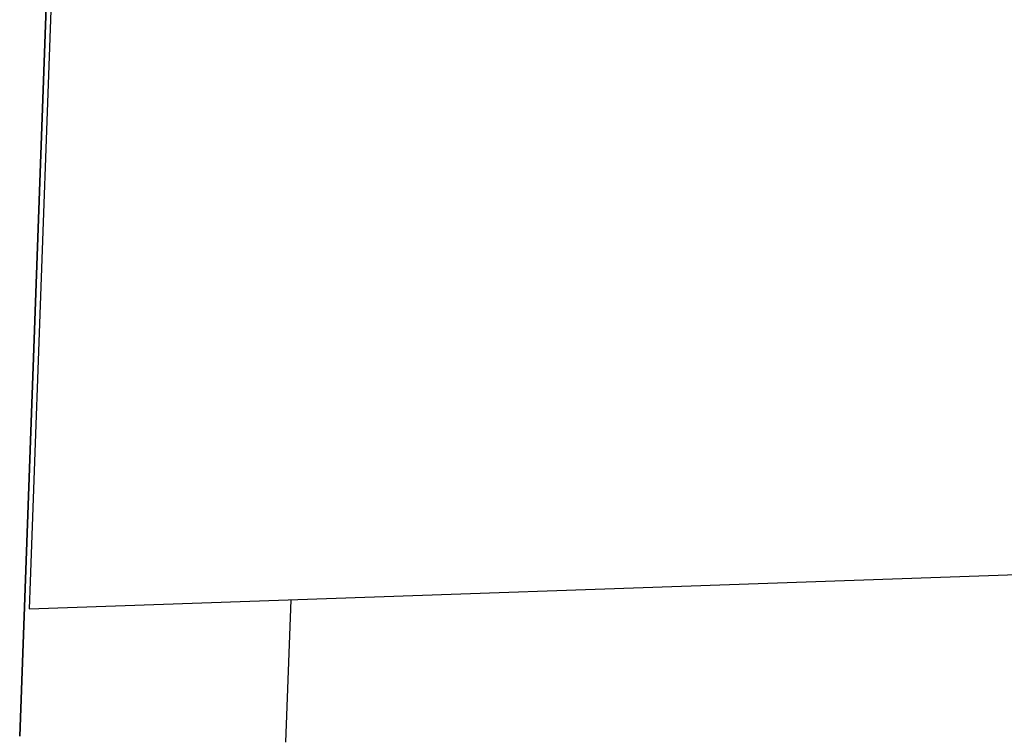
# Model space of a CAD drawing. Header units: millimetres. Extents: x 0 to 210, y 0 to 297.
# Tile 44 of 78: x 129.96 to 132.14, y 170.91 to 172.5. Entities that reach past the tile are written whole.
import ezdxf

# ---------------------------------------------------------------- set-up
doc = ezdxf.new("R2010")
doc.units = ezdxf.units.MM
doc.header["$LTSCALE"] = 19.36
doc.layers.get('0').update_dxf_attribs({"linetype": 'CONTINUOUS'})

msp = doc.modelspace()

# ---------------------------------------------------------------- linework, layer by layer
at = {"color": 6, "linetype": 'CONTINUOUS'}
msp.add_line((129.95568, 170.91474), (130.08346, 174.44048), dxfattribs=at)
at = {"color": 7, "linetype": 'CONTINUOUS'}
for p, q in [((130.08338, 174.43801), (129.95572, 170.91469)), ((129.97687, 171.19649), (134.74844, 171.36311))]:
    msp.add_line(p, q, dxfattribs=at)
at = {"color": 9, "linetype": 'CONTINUOUS'}
for p, q in [((130.54517, 170.90154), (130.55659, 171.21673)), ((129.95568, 170.91474), (129.95572, 170.91474))]:
    msp.add_line(p, q, dxfattribs=at)
at = {"color": 7, "linetype": 'CONTINUOUS'}
msp.add_ellipse((144.2151, 547.90132), major_axis=(68.75058, 1897.36385), ratio=0.000316, start_param=-4.5135603, end_param=-4.5125083, dxfattribs=at)

doc.saveas('drawing.dxf')
